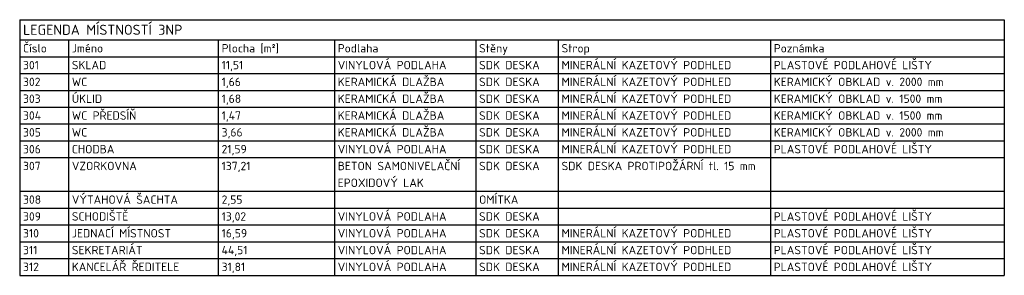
# Model space of a CAD drawing. Header units: millimetres. Extents: x -102634 to 407724, y -68883 to 155589.
# Tile 16 of 80: x 62740 to 77368, y -36263 to -32463. Entities that reach past the tile are written whole.
import ezdxf

# ---------------------------------------------------------------- set-up
doc = ezdxf.new("R2010")
doc.units = ezdxf.units.MM
doc.header["$LTSCALE"] = 20
doc.layers.add('CKTABULKY', color=7, linetype='Continuous', lineweight=25)
doc.styles.add('TABULKY', font='isocpeur.ttf')

msp = doc.modelspace()

# ---------------------------------------------------------------- linework, layer by layer
at = {"layer": 'CKTABULKY', "lineweight": 30}
for p, q in [((62740, -32463), (77368, -32463)), ((62740, -32463), (62740, -32763)), ((77368, -32463), (77368, -32763)), ((62740, -32763), (62740, -33013)), ((62740, -32763), (63465, -32763)), ((63465, -32763), (65690, -32763)), ((63465, -32763), (63465, -33013)), ((65690, -32763), (67415, -32763)), ((65690, -32763), (65690, -33013)), ((67415, -32763), (69515, -32763)), ((67415, -32763), (67415, -33013)), ((69515, -32763), (70740, -32763)), ((69515, -32763), (69515, -33013)), ((70740, -32763), (73893, -32763)), ((70740, -32763), (70740, -33013)), ((73893, -32763), (77368, -32763)), ((73893, -32763), (73893, -33013)), ((77368, -32763), (77368, -33013)), ((62740, -33013), (62740, -36263)), ((62740, -33013), (63465, -33013)), ((63465, -33013), (65690, -33013)), ((65690, -33013), (67415, -33013)), ((67415, -33013), (69515, -33013)), ((69515, -33013), (70740, -33013)), ((70740, -33013), (73893, -33013)), ((73893, -33013), (77368, -33013)), ((77368, -33013), (77368, -36263)), ((62740, -36263), (63465, -36263)), ((63465, -36263), (65690, -36263)), ((65690, -36263), (67415, -36263)), ((67415, -36263), (69515, -36263)), ((69515, -36263), (70740, -36263)), ((70740, -36263), (73893, -36263)), ((73893, -36263), (77368, -36263))]:
    msp.add_line(p, q, dxfattribs=at)
at = {"layer": 'CKTABULKY'}
for p, q in [((63465, -33013), (63465, -36263)), ((65690, -33013), (65690, -36263)), ((67415, -33013), (67415, -36263)), ((69515, -33013), (69515, -36263)), ((70740, -33013), (70740, -36263)), ((73893, -33013), (73893, -36263)), ((62740, -33263), (63465, -33263)), ((63465, -33263), (65690, -33263)), ((65690, -33263), (67415, -33263)), ((67415, -33263), (69515, -33263)), ((69515, -33263), (70740, -33263)), ((70740, -33263), (73893, -33263)), ((73893, -33263), (77368, -33263)), ((62740, -33513), (63465, -33513)), ((63465, -33513), (65690, -33513)), ((65690, -33513), (67415, -33513)), ((67415, -33513), (69515, -33513)), ((69515, -33513), (70740, -33513)), ((70740, -33513), (73893, -33513)), ((73893, -33513), (77368, -33513)), ((62740, -33763), (63465, -33763)), ((63465, -33763), (65690, -33763)), ((65690, -33763), (67415, -33763)), ((67415, -33763), (69515, -33763)), ((69515, -33763), (70740, -33763)), ((70740, -33763), (73893, -33763)), ((73893, -33763), (77368, -33763)), ((62740, -34013), (63465, -34013)), ((63465, -34013), (65690, -34013)), ((65690, -34013), (67415, -34013)), ((67415, -34013), (69515, -34013)), ((69515, -34013), (70740, -34013)), ((70740, -34013), (73893, -34013)), ((73893, -34013), (77368, -34013)), ((62740, -34263), (63465, -34263)), ((63465, -34263), (65690, -34263)), ((65690, -34263), (67415, -34263)), ((67415, -34263), (69515, -34263)), ((69515, -34263), (70740, -34263)), ((70740, -34263), (73893, -34263)), ((73893, -34263), (77368, -34263)), ((62740, -34513), (63465, -34513)), ((63465, -34513), (65690, -34513)), ((65690, -34513), (67415, -34513)), ((67415, -34513), (69515, -34513)), ((69515, -34513), (70740, -34513)), ((70740, -34513), (73893, -34513)), ((73893, -34513), (77368, -34513)), ((62740, -35013), (63465, -35013)), ((63465, -35013), (65690, -35013)), ((65690, -35013), (67415, -35013)), ((67415, -35013), (69515, -35013)), ((69515, -35013), (70740, -35013)), ((70740, -35013), (73893, -35013)), ((73893, -35013), (77368, -35013)), ((62740, -35263), (63465, -35263)), ((63465, -35263), (65690, -35263)), ((65690, -35263), (67415, -35263)), ((67415, -35263), (69515, -35263)), ((69515, -35263), (70740, -35263)), ((70740, -35263), (73893, -35263)), ((73893, -35263), (77368, -35263)), ((62740, -35513), (63465, -35513)), ((63465, -35513), (65690, -35513)), ((65690, -35513), (67415, -35513)), ((67415, -35513), (69515, -35513)), ((69515, -35513), (70740, -35513)), ((70740, -35513), (73893, -35513)), ((73893, -35513), (77368, -35513)), ((62740, -35763), (63465, -35763)), ((63465, -35763), (65690, -35763)), ((65690, -35763), (67415, -35763)), ((67415, -35763), (69515, -35763)), ((69515, -35763), (70740, -35763)), ((70740, -35763), (73893, -35763)), ((73893, -35763), (77368, -35763)), ((62740, -36013), (63465, -36013)), ((63465, -36013), (65690, -36013)), ((65690, -36013), (67415, -36013)), ((67415, -36013), (69515, -36013)), ((69515, -36013), (70740, -36013)), ((70740, -36013), (73893, -36013)), ((73893, -36013), (77368, -36013))]:
    msp.add_line(p, q, dxfattribs=at)

# ---------------------------------------------------------------- texts
at = {"layer": 'CKTABULKY', "color": 6, "style": 'TABULKY'}
msp.add_text('LEGENDA MÍSTNOSTÍ 3NP', height=150, dxfattribs=at).set_placement((62790, -32688))
at = {"layer": 'CKTABULKY', "style": 'TABULKY'}
for s, p in [('Číslo', (62790, -32950)), ('Jméno', (63515, -32950)), ('Plocha [m²]', (65740, -32950)), ('Podlaha', (67465, -32950)), ('Stěny', (69565, -32950)), ('Strop', (70790, -32950)), ('Poznámka', (73943, -32950)), ('VINYLOVÁ PODLAHA', (67465, -33200)), ('MINERÁLNÍ KAZETOVÝ PODHLED', (70790, -33200)), ('PLASTOVÉ PODLAHOVÉ LIŠTY', (73943, -33200)), ('301', (62790, -33200)), ('SKLAD', (63515, -33200)), ('11,51', (65740, -33200)), ('SDK DESKA', (69565, -33200)), ('302', (62790, -33450)), ('WC', (63515, -33450)), ('1,66', (65740, -33450)), ('KERAMICKÁ DLAŽBA', (67465, -33450)), ('SDK DESKA', (69565, -33450)), ('MINERÁLNÍ KAZETOVÝ PODHLED', (70790, -33450)), ('KERAMICKÝ OBKLAD v. 2000 mm', (73943, -33450)), ('303', (62790, -33700)), ('ÚKLID', (63515, -33700)), ('1,68', (65740, -33700)), ('KERAMICKÁ DLAŽBA', (67465, -33700)), ('SDK DESKA', (69565, -33700)), ('MINERÁLNÍ KAZETOVÝ PODHLED', (70790, -33700)), ('KERAMICKÝ OBKLAD v. 1500 mm', (73943, -33700)), ('WC PŘEDSÍŇ', (63515, -33950)), ('KERAMICKÁ DLAŽBA', (67465, -33950)), ('MINERÁLNÍ KAZETOVÝ PODHLED', (70790, -33950)), ('KERAMICKÝ OBKLAD v. 1500 mm', (73943, -33950)), ('304', (62790, -33950)), ('1,47', (65740, -33950)), ('SDK DESKA', (69565, -33950)), ('305', (62790, -34200)), ('WC', (63515, -34200)), ('3,66', (65740, -34200)), ('KERAMICKÁ DLAŽBA', (67465, -34200)), ('SDK DESKA', (69565, -34200)), ('MINERÁLNÍ KAZETOVÝ PODHLED', (70790, -34200)), ('KERAMICKÝ OBKLAD v. 2000 mm', (73943, -34200)), ('306', (62790, -34450)), ('CHODBA', (63515, -34450)), ('21,59', (65740, -34450)), ('VINYLOVÁ PODLAHA', (67465, -34450)), ('SDK DESKA', (69565, -34450)), ('MINERÁLNÍ KAZETOVÝ PODHLED', (70790, -34450)), ('PLASTOVÉ PODLAHOVÉ LIŠTY', (73943, -34450)), ('307', (62790, -34700)), ('VZORKOVNA', (63515, -34700)), ('137,21', (65740, -34700)), ('BETON SAMONIVELAČNÍ', (67465, -34700)), ('SDK DESKA', (69565, -34700)), ('SDK DESKA PROTIPOŽÁRNÍ tl. 15 mm', (70790, -34700)), ('EPOXIDOVÝ LAK', (67465, -34950)), ('308', (62790, -35200)), ('VÝTAHOVÁ ŠACHTA', (63515, -35200)), ('2,55', (65740, -35200)), ('OMÍTKA', (69565, -35200)), ('309', (62790, -35450)), ('SCHODIŠTĚ', (63515, -35450)), ('13,02', (65740, -35450)), ('VINYLOVÁ PODLAHA', (67465, -35450)), ('SDK DESKA', (69565, -35450)), ('PLASTOVÉ PODLAHOVÉ LIŠTY', (73943, -35450)), ('JEDNACÍ MÍSTNOST', (63515, -35700)), ('VINYLOVÁ PODLAHA', (67465, -35700)), ('MINERÁLNÍ KAZETOVÝ PODHLED', (70790, -35700)), ('PLASTOVÉ PODLAHOVÉ LIŠTY', (73943, -35700)), ('310', (62790, -35700)), ('16,59', (65740, -35700)), ('SDK DESKA', (69565, -35700)), ('311', (62790, -35950)), ('SEKRETARIÁT', (63515, -35950)), ('44,51', (65740, -35950)), ('VINYLOVÁ PODLAHA', (67465, -35950)), ('SDK DESKA', (69565, -35950)), ('MINERÁLNÍ KAZETOVÝ PODHLED', (70790, -35950)), ('PLASTOVÉ PODLAHOVÉ LIŠTY', (73943, -35950)), ('312', (62790, -36200)), ('KANCELÁŘ ŘEDITELE', (63515, -36200)), ('31,81', (65740, -36200)), ('VINYLOVÁ PODLAHA', (67465, -36200)), ('SDK DESKA', (69565, -36200)), ('MINERÁLNÍ KAZETOVÝ PODHLED', (70790, -36200)), ('PLASTOVÉ PODLAHOVÉ LIŠTY', (73943, -36200))]:
    msp.add_text(s, height=125, dxfattribs=at).set_placement(p)

doc.saveas('drawing.dxf')
